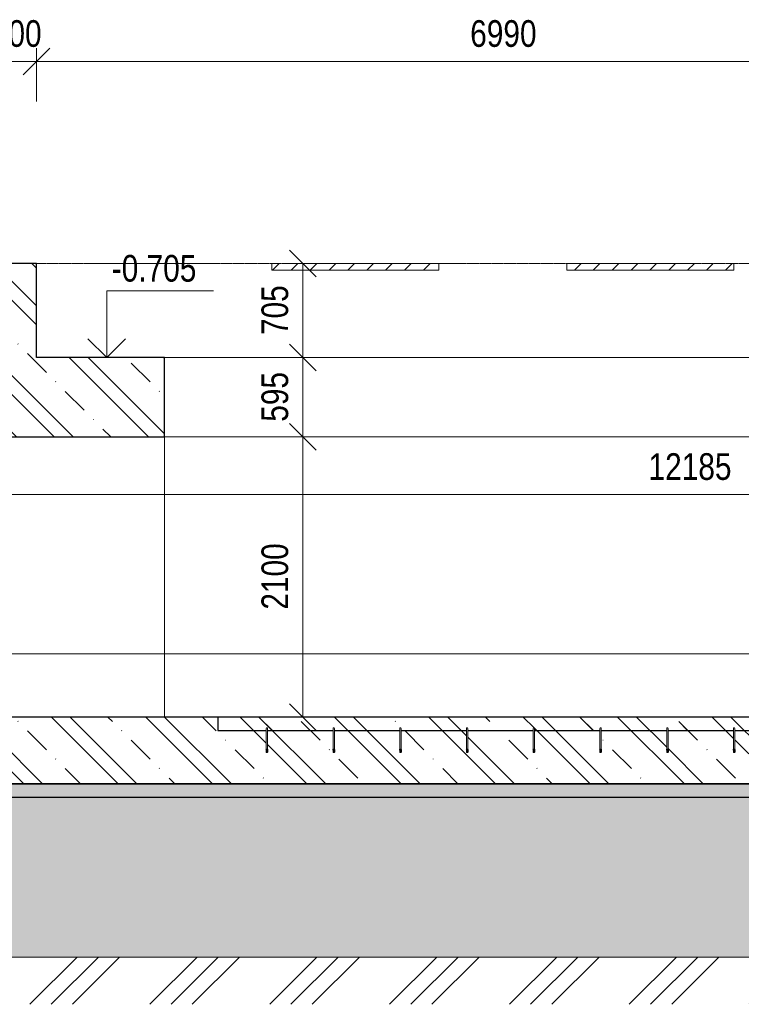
# Model space of a CAD drawing. Header units: millimetres. Extents: x 7561 to 278966, y -17625 to 5584.
# Tile 14 of 34: x 151761 to 157167, y -5554 to 1828. Entities that reach past the tile are written whole.
import ezdxf

# ---------------------------------------------------------------- set-up
doc = ezdxf.new("R2010")
doc.units = ezdxf.units.MM
for name, pattern in [('A_CARA_07', [7, 5, -2]), ('A_CARA_15', [7.6, 5, -1.3, 0, -1.3]), ('Čerchovaná 10mm', [1800, 1000, -400, 0, -400])]:
    doc.linetypes.add(name, pattern=pattern)
for name, color, linetype, lineweight in [('CA_KOTY', 3, 'Continuous', 9), ('CA_KOTY-100', 3, 'Continuous', 9), ('CA_OSY', 5, 'A_CARA_15', 9), ('CA_PODLAHA', 1, 'Continuous', 25), ('CA_PODLAHA_NEVHRA', 3, 'A_CARA_07', 9), ('CA_POHHRA18', 9, 'Continuous', 9), ('CA_POHHRA25', 7, 'Continuous', 13), ('CA_REZY', 1, 'Continuous', 25), ('CA_SRAFY', 9, 'Continuous', 25), ('CA_VYZTUZ5', 1, 'Continuous', 13), ('Konstrukční výztuhy', 7, 'Continuous', 13), ('Terénní útvar', 7, 'Continuous', 13), ('Vzor v řezu', 7, 'Continuous', 13)]:
    doc.layers.add(name, color=color, linetype=linetype, lineweight=lineweight)
doc.styles.add('Arial', font='arial.ttf', dxfattribs={"width": 0.8, "height": 200})
doc.dimstyles.new('HP_Přímá_-_2_mm_Ariel_1-100', dxfattribs={"dimscale": 304.8, "dimtxt": 204.05188, "dimasz": 0.656168, "dimexe": 0.328084, "dimexo": 0.0625, "dimgap": 0.164042, "dimtad": 1, "dimdec": 0, "dimzin": 0, "dimdsep": 46, "dimtxsty": 'Arial', "dimblk1": 'OBLIQUE', "dimblk2": 'OBLIQUE', "dimsah": 1, "dimcen": 0.09, "dimazin": 0, "dimtfac": 1, "dimtdec": 4, "dimtix": 1, "dimtmove": 0, "dimatfit": 3, "dimfxl": 0.984252, "dimfxlon": 1, "dimtvp": 1, "dimtolj": 1, "dimtzin": 0, "dimarcsym": 2})
pattern_1 = [(45, (130259.07, 3283.86), (-70.7107, 70.7107), [])]
pattern_2 = [(45, (174304.7, 3283.86), (-179.605, 179.605), []), (45, (174484.3, 3283.86), (-89.8026, 269.4077), [127, -63.5, 3.353, -60.147])]
pattern_3 = [(135, (174304.7, 3283.86), (-353.553, -353.553), []), (135, (174446.1, 3283.86), (-353.553, -353.553), []), (135, (174728.95, 3283.86), (-494.975, -212.132), [200, -100, 3.353, -96.647])]

# ---------------------------------------------------------------- blocks, each defined once
blk = doc.blocks.new('Plech10 - Plech-2056235-Řez A8')
at = {"layer": 'Konstrukční výztuhy', "lineweight": 9}
h = blk.add_hatch(dxfattribs=at)
h.set_pattern_fill('FP_59', color=8, style=0, pattern_type=2)
h.set_pattern_definition(pattern_1)
h.paths.add_polyline_path([(110855, 0), (109605, 0), (109605, -50), (110855, -50)])
h = blk.add_hatch(dxfattribs=at)
h.set_pattern_fill('FP_59', color=8, style=0, pattern_type=2)
h.set_pattern_definition(pattern_1)
h.paths.add_polyline_path([(111815, 0), (111815, -50), (113065, -50), (113065, 0)])
at = {"layer": 'Konstrukční výztuhy'}
for p, q in [((109605, 0), (109605, -50)), ((110855, -50), (109605, -50)), ((110855, 0), (110855, -50)), ((111815, -50), (111815, 0)), ((113065, -50), (111815, -50)), ((113065, -50), (113065, 0))]:
    blk.add_line(p, q, dxfattribs=at)
blk = doc.blocks.new('DIMBLOCK103-Řez A8')
at = {"layer": 'CA_KOTY-100'}
for p, q in [((153881.4, -1300), (153781.4, -1200)), ((153881.4, -1300), (153581.4, -1300)), ((153881.4, -1300), (153881.4, -3400)), ((153881.4, -1300), (153981.4, -1400)), ((153881.4, -1300), (153981.4, -1300)), ((153881.4, -3400), (153781.4, -3300)), ((153881.4, -3400), (153781.4, -3400)), ((153881.4, -3400), (153981.4, -3500)), ((153881.4, -3400), (154181.4, -3400))]:
    blk.add_line(p, q, dxfattribs=at)
at = {"layer": 'CA_KOTY-100', "color": 0, "insert": (153571.8, -2594.9), "char_height": 200, "width": 587.669, "attachment_point": 1, "rotation": 90, "line_spacing_factor": 0.941778, "style": 'Arial'}
blk.add_mtext('2100', dxfattribs=at)
blk = doc.blocks.new('_Oblique')
at = {"color": 0, "linetype": 'ByBlock', "lineweight": -2}
blk.add_line((-0.5, -0.5), (0.5, 0.5), dxfattribs=at)
blk = doc.blocks.new('DIMBLOCK105-Řez A8')
at = {"layer": 'CA_KOTY-100'}
for p, q in [((153881.4, 0), (153781.4, 100)), ((153881.4, 0), (153781.4, 0)), ((153881.4, 0), (153881.4, -705)), ((153881.4, 0), (153981.4, -100)), ((153881.4, 0), (154181.4, 0)), ((153881.4, -705), (153781.4, -605)), ((153881.4, -705), (153781.4, -705)), ((153881.4, -705), (153981.4, -805)), ((153881.4, -705), (154181.4, -705))]:
    blk.add_line(p, q, dxfattribs=at)
at = {"layer": 'CA_KOTY-100', "color": 0, "insert": (153571.8, -536.1), "char_height": 200, "width": 440.752, "attachment_point": 1, "rotation": 90, "line_spacing_factor": 0.941778, "style": 'Arial'}
blk.add_mtext('705', dxfattribs=at)
blk = doc.blocks.new('DIMBLOCK106-Řez A8')
at = {"layer": 'CA_KOTY-100'}
for p, q in [((153881.4, -705), (153781.4, -605)), ((153881.4, -705), (153781.4, -705)), ((153881.4, -705), (153881.4, -1300)), ((153881.4, -705), (153981.4, -805)), ((153881.4, -705), (154181.4, -705)), ((153881.4, -1300), (153781.4, -1200)), ((153881.4, -1300), (153781.4, -1300)), ((153881.4, -1300), (153981.4, -1400)), ((153881.4, -1300), (154181.4, -1300))]:
    blk.add_line(p, q, dxfattribs=at)
at = {"layer": 'CA_KOTY-100', "color": 0, "insert": (153571.8, -1186.1), "char_height": 200, "width": 440.752, "attachment_point": 1, "rotation": 90, "line_spacing_factor": 0.941778, "style": 'Arial'}
blk.add_mtext('595', dxfattribs=at)
blk = doc.blocks.new('DIMBLOCK112-Řez A8')
at = {"layer": 'CA_KOTY-100'}
for p, q in [((150685.7, -2926.2), (150785.7, -2826.2)), ((150685.7, -2926.2), (150685.7, -2826.2)), ((194310.7, -2926.2), (194410.7, -2826.2)), ((194310.7, -2926.2), (194310.7, -2826.2)), ((150685.7, -2926.2), (150585.7, -3026.2)), ((194310.7, -2926.2), (150685.7, -2926.2)), ((150685.7, -2926.2), (150685.7, -3226.2)), ((194310.7, -2926.2), (194210.7, -3026.2)), ((194310.7, -2926.2), (194310.7, -3226.2))]:
    blk.add_line(p, q, dxfattribs=at)
at = {"layer": 'CA_KOTY-100', "color": 0, "insert": (172192.1, -2616.5), "char_height": 200, "width": 734.587, "attachment_point": 1, "line_spacing_factor": 0.941778, "style": 'Arial'}
blk.add_mtext('43625', dxfattribs=at)
blk = doc.blocks.new('DIMBLOCK116-Řez A8')
at = {"layer": 'CA_KOTY-100'}
for p, q in [((151585.7, 1514.8), (151685.7, 1614.8)), ((151585.7, 1514.8), (151585.7, 1614.8)), ((151885.7, 1514.8), (151985.7, 1614.8)), ((151885.7, 1514.8), (151885.7, 1614.8)), ((151585.7, 1514.8), (151485.7, 1414.8)), ((151885.7, 1514.8), (151585.7, 1514.8)), ((151585.7, 1514.8), (151585.7, 1214.8)), ((151885.7, 1514.8), (151785.7, 1414.8)), ((151885.7, 1514.8), (151885.7, 1214.8))]:
    blk.add_line(p, q, dxfattribs=at)
at = {"layer": 'CA_KOTY-100', "color": 0, "insert": (151552, 1824.5), "char_height": 200, "width": 440.752, "attachment_point": 1, "line_spacing_factor": 0.941778, "style": 'Arial'}
blk.add_mtext('300', dxfattribs=at)
blk = doc.blocks.new('DIMBLOCK117-Řez A8')
at = {"layer": 'CA_KOTY-100'}
for p, q in [((151885.7, 1514.8), (151985.7, 1614.8)), ((151885.7, 1514.8), (151885.7, 1614.8)), ((158875.7, 1514.8), (158975.7, 1614.8)), ((158875.7, 1514.8), (158875.7, 1614.8)), ((151885.7, 1514.8), (151785.7, 1414.8)), ((151885.7, 1514.8), (158875.7, 1514.8)), ((151885.7, 1514.8), (151885.7, 1214.8)), ((158875.7, 1514.8), (158775.7, 1414.8)), ((158875.7, 1514.8), (158875.7, 1214.8))]:
    blk.add_line(p, q, dxfattribs=at)
at = {"layer": 'CA_KOTY-100', "color": 0, "insert": (155135.8, 1824.5), "char_height": 200, "width": 587.669, "attachment_point": 1, "line_spacing_factor": 0.941778, "style": 'Arial'}
blk.add_mtext('6990', dxfattribs=at)
blk = doc.blocks.new('DIMBLOCK125-Řez A8')
at = {"layer": 'CA_KOTY-100'}
for p, q in [((150685.7, -1731.9), (150685.7, -1431.9)), ((162870.7, -1731.9), (162870.7, -1431.9)), ((150685.7, -1731.9), (150785.7, -1631.9)), ((162870.7, -1731.9), (162970.7, -1631.9)), ((150685.7, -1731.9), (150585.7, -1831.9)), ((150685.7, -1731.9), (162870.7, -1731.9)), ((150685.7, -1731.9), (150685.7, -1831.9)), ((162870.7, -1731.9), (162770.7, -1831.9)), ((162870.7, -1731.9), (162870.7, -1831.9))]:
    blk.add_line(p, q, dxfattribs=at)
at = {"layer": 'CA_KOTY-100', "color": 0, "insert": (156472.1, -1422.2), "char_height": 200, "width": 734.587, "attachment_point": 1, "line_spacing_factor": 0.941778, "style": 'Arial'}
blk.add_mtext('12185', dxfattribs=at)
blk = doc.blocks.new('Výškové kóty - Nohoře-517394-Řez A8')
at = {"layer": 'CA_KOTY'}
for p, q in [((104417.9, -3500), (103617.9, -3500)), ((104417.9, -4000), (104417.9, -3500)), ((104417.9, -4000), (104276.5, -3858.6)), ((104417.9, -4000), (104559.3, -3858.6))]:
    blk.add_line(p, q, dxfattribs=at)

msp = doc.modelspace()

# ---------------------------------------------------------------- hatches: boundary and pattern name
at = {"layer": 'CA_POHHRA25', "lineweight": 9}
h = msp.add_hatch(dxfattribs=at)
h.set_pattern_fill('FP_58', color=256, style=0, pattern_type=2)
h.set_pattern_definition(pattern_3)
h.paths.add_polyline_path([(150385.7, -3900), (162870.7, -3900), (162870.7, -3400), (150685.7, -3400), (150685.7, 0), (150385.7, 0), (150385.7, -3652.8)])
h.paths.add_polyline_path([(154108.2, -3485), (154113.2, -3480), (154118, -3483.7), (154113.2, -3484.3)])
h.paths.add_polyline_path([(154108.2, -3666.3), (154108.2, -3485), (154118.2, -3485), (154118.2, -3666.3)])
h.paths.add_polyline_path([(160208.2, -3485), (160213.2, -3480), (160218, -3483.7), (160213.2, -3484.3)])
h.paths.add_polyline_path([(160208.2, -3666.3), (160208.2, -3485), (160218.2, -3485), (160218.2, -3666.3)])
h.paths.add_polyline_path([(153608.2, -3485), (153613.2, -3480), (153618, -3483.7), (153613.2, -3484.3)])
h.paths.add_polyline_path([(153618.2, -3666.3), (153608.2, -3666.3), (153608.2, -3485), (153618.2, -3485), (153618.2, -3664.4)])
h.paths.add_polyline_path([(154608.2, -3485), (154613.2, -3480), (154618, -3483.7), (154613.2, -3484.3)])
h.paths.add_polyline_path([(154608.2, -3666.3), (154608.2, -3485), (154618.2, -3485), (154618.2, -3666.3)])
h.paths.add_polyline_path([(159708.2, -3485), (159713.2, -3480), (159718, -3483.7), (159713.2, -3484.3)])
h.paths.add_polyline_path([(159708.2, -3666.3), (159708.2, -3485), (159718.2, -3485), (159718.2, -3666.3)])
h.paths.add_polyline_path([(159208.2, -3485), (159213.2, -3480), (159218, -3483.7), (159213.2, -3484.3)])
h.paths.add_polyline_path([(159218.2, -3666.3), (159208.2, -3666.3), (159208.2, -3485), (159218.2, -3485), (159218.2, -3664.4)])
h.paths.add_polyline_path([(158608.2, -3485), (158613.2, -3480), (158618, -3483.7), (158613.2, -3484.3)])
h.paths.add_polyline_path([(158618.2, -3666.3), (158608.2, -3666.3), (158608.2, -3485), (158618.2, -3485), (158618.2, -3664.4)])
h.paths.add_polyline_path([(157108.2, -3485), (157113.2, -3480), (157118, -3483.7), (157113.2, -3484.3)])
h.paths.add_polyline_path([(157118.2, -3666.3), (157108.2, -3666.3), (157108.2, -3485), (157118.2, -3485), (157118.2, -3664.4)])
h.paths.add_polyline_path([(156608.2, -3485), (156613.2, -3480), (156618, -3483.7), (156613.2, -3484.3)])
h.paths.add_polyline_path([(156618.2, -3666.3), (156608.2, -3666.3), (156608.2, -3485), (156618.2, -3485), (156618.2, -3664.4)])
h.paths.add_polyline_path([(156108.2, -3485), (156113.2, -3480), (156118, -3483.7), (156113.2, -3484.3)])
h.paths.add_polyline_path([(156118.2, -3666.3), (156108.2, -3666.3), (156108.2, -3485), (156118.2, -3485), (156118.2, -3664.4)])
h.paths.add_polyline_path([(161708.2, -3485), (161713.2, -3480), (161718, -3483.7), (161713.2, -3484.3)])
h.paths.add_polyline_path([(161708.2, -3666.3), (161708.2, -3485), (161718.2, -3485), (161718.2, -3666.3)])
h.paths.add_polyline_path([(162208.2, -3485), (162213.2, -3480), (162218, -3483.7), (162213.2, -3484.3)])
h.paths.add_polyline_path([(162208.2, -3666.3), (162208.2, -3485), (162218.2, -3485), (162218.2, -3666.3)])
h.paths.add_polyline_path([(160708.2, -3485), (160713.2, -3480), (160718, -3483.7), (160713.2, -3484.3)])
h.paths.add_polyline_path([(160708.2, -3666.3), (160708.2, -3485), (160718.2, -3485), (160718.2, -3666.3)])
h.paths.add_polyline_path([(162708.2, -3485), (162713.2, -3480), (162718, -3483.7), (162713.2, -3484.3)])
h.paths.add_polyline_path([(162708.2, -3666.3), (162708.2, -3485), (162718.2, -3485), (162718.2, -3666.3)])
h.paths.add_polyline_path([(161208.2, -3485), (161213.2, -3480), (161218, -3483.7), (161213.2, -3484.3)])
h.paths.add_polyline_path([(161208.2, -3666.3), (161208.2, -3485), (161218.2, -3485), (161218.2, -3666.3)])
h.paths.add_polyline_path([(155108.2, -3485), (155113.2, -3480), (155118, -3483.7), (155113.2, -3484.3)])
h.paths.add_polyline_path([(155108.2, -3666.3), (155108.2, -3485), (155118.2, -3485), (155118.2, -3666.3)])
h.paths.add_polyline_path([(157608.2, -3485), (157613.2, -3480), (157618, -3483.7), (157613.2, -3484.3)])
h.paths.add_polyline_path([(157608.2, -3666.3), (157608.2, -3485), (157618.2, -3485), (157618.2, -3666.3)])
h.paths.add_polyline_path([(158108.2, -3485), (158113.2, -3480), (158118, -3483.7), (158113.2, -3484.3)])
h.paths.add_polyline_path([(158108.2, -3666.3), (158108.2, -3485), (158118.2, -3485), (158118.2, -3666.3)])
h.paths.add_polyline_path([(155608.2, -3485), (155613.2, -3480), (155618, -3483.7), (155613.2, -3484.3)])
h.paths.add_polyline_path([(155618.2, -3666.3), (155608.2, -3666.3), (155608.2, -3485), (155618.2, -3485), (155618.2, -3664.4)])
h.paths.add_polyline_path([(151585.7, -1300), (152845.7, -1300), (152845.7, -705), (151885.7, -705), (151885.7, 0), (151585.7, 0), (151585.7, -1276.4)])
h.paths.add_polyline_path([(158875.7, -500), (162870.7, -500), (162870.7, 0), (158875.7, 0)])
h = msp.add_hatch(dxfattribs=at)
h.set_pattern_fill('FP_58', color=256, style=0, pattern_type=2)
h.set_pattern_definition(pattern_3)
h.paths.add_polyline_path([(160208.2, -3485), (160213.2, -3480), (160218, -3483.7), (160213.2, -3484.3)])
h.paths.add_polyline_path([(160708.2, -3485), (160713.2, -3480), (160718, -3483.7), (160713.2, -3484.3)])
h.paths.add_polyline_path([(161208.2, -3485), (161213.2, -3480), (161218, -3483.7), (161213.2, -3484.3)])
h.paths.add_polyline_path([(161708.2, -3485), (161713.2, -3480), (161718, -3483.7), (161713.2, -3484.3)])
h.paths.add_polyline_path([(162208.2, -3485), (162213.2, -3480), (162218, -3483.7), (162213.2, -3484.3)])
h.paths.add_polyline_path([(162708.2, -3485), (162713.2, -3480), (162718, -3483.7), (162713.2, -3484.3)])
h.paths.add_polyline_path([(153608.2, -3485), (153613.2, -3480), (153618, -3483.7), (153613.2, -3484.3)])
h.paths.add_polyline_path([(154108.2, -3485), (154113.2, -3480), (154118, -3483.7), (154113.2, -3484.3)])
h.paths.add_polyline_path([(154608.2, -3485), (154613.2, -3480), (154618, -3483.7), (154613.2, -3484.3)])
h.paths.add_polyline_path([(155108.2, -3485), (155113.2, -3480), (155118, -3483.7), (155113.2, -3484.3)])
h.paths.add_polyline_path([(155608.2, -3485), (155613.2, -3480), (155618, -3483.7), (155613.2, -3484.3)])
h.paths.add_polyline_path([(156108.2, -3485), (156113.2, -3480), (156118, -3483.7), (156113.2, -3484.3)])
h.paths.add_polyline_path([(156608.2, -3485), (156613.2, -3480), (156618, -3483.7), (156613.2, -3484.3)])
h.paths.add_polyline_path([(157108.2, -3485), (157113.2, -3480), (157118, -3483.7), (157113.2, -3484.3)])
h.paths.add_polyline_path([(157608.2, -3485), (157613.2, -3480), (157618, -3483.7), (157613.2, -3484.3)])
h.paths.add_polyline_path([(158108.2, -3485), (158113.2, -3480), (158118, -3483.7), (158113.2, -3484.3)])
h.paths.add_polyline_path([(158608.2, -3485), (158613.2, -3480), (158618, -3483.7), (158613.2, -3484.3)])
h.paths.add_polyline_path([(159208.2, -3485), (159213.2, -3480), (159218, -3483.7), (159213.2, -3484.3)])
h.paths.add_polyline_path([(159708.2, -3485), (159713.2, -3480), (159718, -3483.7), (159713.2, -3484.3)])
h.paths.add_polyline_path([(159718.2, -3500), (160208.2, -3500), (160208.2, -3485), (160218.2, -3485), (160218.2, -3500), (160708.2, -3500), (160708.2, -3485), (160718.2, -3485), (160718.2, -3500), (161208.2, -3500), (161208.2, -3485), (161218.2, -3485), (161218.2, -3500), (161708.2, -3500), (161708.2, -3485), (161718.2, -3485), (161718.2, -3500), (162208.2, -3500), (162208.2, -3485), (162218.2, -3485), (162218.2, -3500), (162708.2, -3500), (162708.2, -3485), (162718.2, -3485), (162718.2, -3500), (162880.7, -3500), (162880.7, -3400), (153245.7, -3400), (153245.7, -3500), (153608.2, -3500), (153608.2, -3485), (153618.2, -3485), (153618.2, -3500), (154108.2, -3500), (154108.2, -3485), (154118.2, -3485), (154118.2, -3500), (154608.2, -3500), (154608.2, -3485), (154618.2, -3485), (154618.2, -3500), (155108.2, -3500), (155108.2, -3485), (155118.2, -3485), (155118.2, -3500), (155608.2, -3500), (155608.2, -3485), (155618.2, -3485), (155618.2, -3500), (156108.2, -3500), (156108.2, -3485), (156118.2, -3485), (156118.2, -3500), (156608.2, -3500), (156608.2, -3485), (156618.2, -3485), (156618.2, -3500), (157108.2, -3500), (157108.2, -3485), (157118.2, -3485), (157118.2, -3500), (157608.2, -3500), (157608.2, -3485), (157618.2, -3485), (157618.2, -3500), (158108.2, -3500), (158108.2, -3485), (158118.2, -3485), (158118.2, -3500), (158608.2, -3500), (158608.2, -3485), (158618.2, -3485), (158618.2, -3500), (159208.2, -3500), (159208.2, -3485), (159218.2, -3485), (159218.2, -3500), (159708.2, -3500), (159708.2, -3485), (159718.2, -3485), (159718.2, -3497.8)])
at = {"layer": 'CA_SRAFY', "lineweight": 9}
h = msp.add_hatch(dxfattribs=at)
h.set_pattern_fill('FP_60', color=256, style=0, pattern_type=2)
h.set_pattern_definition(pattern_2)
h.paths.add_polyline_path([(191991, -4000), (194910.7, -4000), (194910.7, -3900), (150285.7, -3900), (150285.7, -4000), (185897.3, -4000)])
h = msp.add_hatch(dxfattribs=at)
h.set_pattern_fill('FP_60', color=256, style=0, pattern_type=2)
h.set_pattern_definition(pattern_2)
h.paths.add_polyline_path([(191991, -4000), (194910.7, -4000), (194910.7, -3900), (150285.7, -3900), (150285.7, -4000), (185897.3, -4000)])
at = {"layer": 'CA_VYZTUZ5', "lineweight": 25}
for points in [[(153613.2, -3639.2), (153608.2, -3644.2), (153613.2, -3649.2), (153618.2, -3644.2), (153618.2, -3644.2)], [(154113.2, -3639.2), (154108.2, -3644.2), (154113.2, -3649.2), (154118.2, -3644.2), (154118.2, -3644.2)], [(154613.2, -3639.2), (154608.2, -3644.2), (154613.2, -3649.2), (154618.2, -3644.2), (154618.2, -3644.2)], [(155113.2, -3639.2), (155108.2, -3644.2), (155113.2, -3649.2), (155118.2, -3644.2), (155118.2, -3644.2)], [(155613.2, -3639.2), (155608.2, -3644.2), (155613.2, -3649.2), (155618.2, -3644.2), (155618.2, -3644.2)], [(156113.2, -3639.2), (156108.2, -3644.2), (156113.2, -3649.2), (156118.2, -3644.2), (156118.2, -3644.2)], [(156613.2, -3639.2), (156608.2, -3644.2), (156613.2, -3649.2), (156618.2, -3644.2), (156618.2, -3644.2)], [(157113.2, -3639.2), (157108.2, -3644.2), (157113.2, -3649.2), (157118.2, -3644.2), (157118.2, -3644.2)]]:
    msp.add_hatch(color=256, dxfattribs=at).paths.add_polyline_path(points)
h = msp.add_hatch(color=256, dxfattribs=at)
edge = h.paths.add_edge_path()
edge.add_arc((153613.2, -3644.2), 5, 0, 360)
h = msp.add_hatch(color=256, dxfattribs=at)
edge = h.paths.add_edge_path()
edge.add_arc((154113.2, -3644.2), 5, 0, 360)
h = msp.add_hatch(color=256, dxfattribs=at)
edge = h.paths.add_edge_path()
edge.add_arc((154613.2, -3644.2), 5, 0, 360)
h = msp.add_hatch(color=256, dxfattribs=at)
edge = h.paths.add_edge_path()
edge.add_arc((155113.2, -3644.2), 5, 0, 360)
h = msp.add_hatch(color=256, dxfattribs=at)
edge = h.paths.add_edge_path()
edge.add_arc((155613.2, -3644.2), 5, 0, 360)
h = msp.add_hatch(color=256, dxfattribs=at)
edge = h.paths.add_edge_path()
edge.add_arc((156113.2, -3644.2), 5, 0, 360)
h = msp.add_hatch(color=256, dxfattribs=at)
edge = h.paths.add_edge_path()
edge.add_arc((156613.2, -3644.2), 5, 0, 360)
h = msp.add_hatch(color=256, dxfattribs=at)
edge = h.paths.add_edge_path()
edge.add_arc((157113.2, -3644.2), 5, 0, 360)
at = {"layer": 'Terénní útvar', "lineweight": 9}
h = msp.add_hatch(dxfattribs=at)
h.set_pattern_fill('FP_55', color=250, style=0, pattern_type=2)
h.set_pattern_definition([(50, (174304.7, 3283.86), (728.737, -63.756), [76.2, -838.2]), (355, (174304.7, 3283.86), (-140.972, 764.228), [60.96, -670.56]), (100.451, (174365.4, 3278.55), (587.77, 700.467), [64.76, -712.36]), (46.184, (174304.7, 3487.1), (1084.316, -168.17), [114.3, -1257.3]), (96.636, (174395, 3473), (949.61, 989.71), [97.14, -1068.54]), (351.184, (174304.7, 3487.1), (949.62, 989.7), [91.44, -1005.84]), (21, (174406.3, 3436.26), (606.458, -409.06), [76.2, -838.2]), (326, (174406.3, 3436.26), (247.208, 736.753), [60.96, -670.56]), (71.451, (174456.8, 3402.2), (853.668, 327.685), [64.76, -712.36]), (37.5, (174304.7, 3283.86), (12.3547, 338.22), [33.528, -628.904, 33.528, -647.192, -673.1]), (37.5, (174304.7, 3283.86), (12.3547, 338.22), [-1343.152, 33.528, -639.572]), (7.5, (174304.7, 3283.86), (267.279, 400.722), [33.528, -354.584, 33.528, -613.664, -256.54]), (7.5, (174304.7, 3283.86), (267.279, 400.722), [-1035.304, 33.528, -223.012]), (327.5, (174078.12, 3283.86), (542.3633, -22.9153), [33.528, -220.472, 33.528, -1810.512]), (327.5, (174078.12, 3283.86), (542.3633, -22.9153), [-287.528, -758.952, 33.528, -1018.032]), (317.5, (173976.5, 3283.86), (592.517, 101.707), [33.528, -296.672, 33.528, -492.76, -746.76]), (317.5, (173976.5, 3283.86), (592.517, 101.707), [-856.488, 33.528, -713.232])])
h.paths.add_polyline_path([(155429.1, -5200), (195120.7, -5200), (197349.2, -1300), (194810.7, -1300), (194810.7, -4000), (150385.7, -4000), (150385.7, -1300), (149335.4, -1300), (149335.4, -3922.1), (150065.7, -5200), (152382.3, -5200)])
at = {"layer": 'Vzor v řezu', "lineweight": 9}
h = msp.add_hatch(dxfattribs=at)
h.set_pattern_fill('FP_57', color=250, style=0, pattern_type=2)
h.set_pattern_definition([(45, (174304.7, 3283.86), (-449.013, 449.013), []), (45, (174463.44, 3283.86), (0, 898.026), []), (45, (174145.94, 3283.86), (0, 898.026), [])])
h.paths.add_polyline_path([(170663.2, -5553.9), (198084.6, -5553.9), (198084.6, -1300), (197349.2, -1300), (195120.7, -5200), (150065.7, -5200), (149335.4, -3922.1), (149335.4, -5553.9), (167616.4, -5553.9)])

# ---------------------------------------------------------------- linework, layer by layer
at = {"layer": 'CA_KOTY'}
for p, q in [((152143.4, -705), (152531.5, -705)), ((152531.5, -705), (152412.7, -705))]:
    msp.add_line(p, q, dxfattribs=at)
at = {"layer": 'CA_OSY', "linetype": 'Čerchovaná 10mm'}
for p, q in [((148658, 0), (198989.7, 0)), ((148658, -3400), (198989.7, -3400))]:
    msp.add_line(p, q, dxfattribs=at)
at = {"layer": 'CA_OSY'}
msp.add_line((151885.7, 0), (158875.7, 0), dxfattribs=at)
at = {"layer": 'CA_PODLAHA'}
for p, q in [((194910.7, -3900), (150285.7, -3900)), ((150285.7, -4000), (194910.7, -4000))]:
    msp.add_line(p, q, dxfattribs=at)
at = {"layer": 'CA_PODLAHA_NEVHRA'}
msp.add_line((159450.7, -1300), (152845.7, -1300), dxfattribs=at)
at = {"layer": 'CA_POHHRA18'}
for p, q in [((153245.7, -3400), (185985.7, -3400)), ((153245.7, -3475), (153245.7, -3400))]:
    msp.add_line(p, q, dxfattribs=at)
at = {"layer": 'CA_POHHRA25'}
for p, q in [((152845.7, -705), (158875.7, -705)), ((152845.7, -1300), (152845.7, -3400))]:
    msp.add_line(p, q, dxfattribs=at)
at = {"layer": 'CA_REZY'}
for p, q in [((151885.7, 0), (151585.7, 0)), ((151885.7, -705), (151885.7, 0)), ((152845.7, -705), (151885.7, -705)), ((152845.7, -1300), (152845.7, -705)), ((151585.7, -1300), (152845.7, -1300)), ((162870.7, -3400), (150685.7, -3400)), ((162880.7, -3400), (153245.7, -3400)), ((153245.7, -3400), (153245.7, -3500)), ((153245.7, -3500), (153608.2, -3500)), ((153618.2, -3500), (154108.2, -3500)), ((154118.2, -3500), (154608.2, -3500)), ((154618.2, -3500), (155108.2, -3500)), ((155118.2, -3500), (155608.2, -3500)), ((155618.2, -3500), (156108.2, -3500)), ((156118.2, -3500), (156608.2, -3500)), ((156618.2, -3500), (157108.2, -3500)), ((157118.2, -3500), (157608.2, -3500)), ((150385.7, -3900), (162870.7, -3900))]:
    msp.add_line(p, q, dxfattribs=at)
at = {"layer": 'CA_VYZTUZ5'}
for p, q in [((153608.2, -3485), (153608.2, -3505.2)), ((153608.2, -3644.2), (153608.2, -3505.2)), ((153618.2, -3485), (153618.2, -3505.2)), ((153618.2, -3644.2), (153618.2, -3505.2)), ((154108.2, -3485), (154108.2, -3505.2)), ((154108.2, -3644.2), (154108.2, -3505.2)), ((154118.2, -3485), (154118.2, -3505.2)), ((154118.2, -3644.2), (154118.2, -3505.2)), ((154608.2, -3485), (154608.2, -3505.2)), ((154608.2, -3644.2), (154608.2, -3505.2)), ((154618.2, -3485), (154618.2, -3505.2)), ((154618.2, -3644.2), (154618.2, -3505.2)), ((155108.2, -3485), (155108.2, -3505.2)), ((155108.2, -3644.2), (155108.2, -3505.2)), ((155118.2, -3485), (155118.2, -3505.2)), ((155118.2, -3644.2), (155118.2, -3505.2)), ((155608.2, -3485), (155608.2, -3505.2)), ((155608.2, -3644.2), (155608.2, -3505.2)), ((155618.2, -3485), (155618.2, -3505.2)), ((155618.2, -3644.2), (155618.2, -3505.2)), ((156108.2, -3485), (156108.2, -3505.2)), ((156108.2, -3644.2), (156108.2, -3505.2)), ((156118.2, -3485), (156118.2, -3505.2)), ((156118.2, -3644.2), (156118.2, -3505.2)), ((156608.2, -3485), (156608.2, -3505.2)), ((156608.2, -3644.2), (156608.2, -3505.2)), ((156618.2, -3485), (156618.2, -3505.2)), ((156618.2, -3644.2), (156618.2, -3505.2)), ((157108.2, -3485), (157108.2, -3505.2)), ((157108.2, -3644.2), (157108.2, -3505.2)), ((157118.2, -3485), (157118.2, -3505.2)), ((157118.2, -3644.2), (157118.2, -3505.2)), ((153608.2, -3666.3), (153608.2, -3664.4)), ((153618.2, -3666.3), (153608.2, -3666.3)), ((153618.2, -3666.3), (153618.2, -3664.4)), ((154108.2, -3666.3), (154108.2, -3664.4)), ((154118.2, -3666.3), (154108.2, -3666.3)), ((154118.2, -3666.3), (154118.2, -3664.4)), ((154608.2, -3666.3), (154608.2, -3664.4)), ((154618.2, -3666.3), (154608.2, -3666.3)), ((154618.2, -3666.3), (154618.2, -3664.4)), ((155108.2, -3666.3), (155108.2, -3664.4)), ((155118.2, -3666.3), (155108.2, -3666.3)), ((155118.2, -3666.3), (155118.2, -3664.4)), ((155608.2, -3666.3), (155608.2, -3664.4)), ((155618.2, -3666.3), (155608.2, -3666.3)), ((155618.2, -3666.3), (155618.2, -3664.4)), ((156108.2, -3666.3), (156108.2, -3664.4)), ((156118.2, -3666.3), (156108.2, -3666.3)), ((156118.2, -3666.3), (156118.2, -3664.4)), ((156608.2, -3666.3), (156608.2, -3664.4)), ((156618.2, -3666.3), (156608.2, -3666.3)), ((156618.2, -3666.3), (156618.2, -3664.4)), ((157108.2, -3666.3), (157108.2, -3664.4)), ((157118.2, -3666.3), (157108.2, -3666.3)), ((157118.2, -3666.3), (157118.2, -3664.4))]:
    msp.add_line(p, q, dxfattribs=at)
at = {"layer": 'CA_VYZTUZ5', "lineweight": 25}
for p, q in [((153613.2, -3639.2), (153608.2, -3644.2)), ((153608.2, -3644.2), (153608.2, -3664.4)), ((153608.2, -3644.2), (153613.2, -3649.2)), ((153608.2, -3664.4), (153618.2, -3664.4)), ((153618.2, -3644.2), (153613.2, -3639.2)), ((153613.2, -3649.2), (153618.2, -3644.2)), ((153618.2, -3644.2), (153618.2, -3664.4)), ((154113.2, -3639.2), (154108.2, -3644.2)), ((154108.2, -3644.2), (154108.2, -3664.4)), ((154108.2, -3644.2), (154113.2, -3649.2)), ((154108.2, -3664.4), (154118.2, -3664.4)), ((154118.2, -3644.2), (154113.2, -3639.2)), ((154113.2, -3649.2), (154118.2, -3644.2)), ((154118.2, -3644.2), (154118.2, -3664.4)), ((154613.2, -3639.2), (154608.2, -3644.2)), ((154608.2, -3644.2), (154608.2, -3664.4)), ((154608.2, -3644.2), (154613.2, -3649.2)), ((154608.2, -3664.4), (154618.2, -3664.4)), ((154618.2, -3644.2), (154613.2, -3639.2)), ((154613.2, -3649.2), (154618.2, -3644.2)), ((154618.2, -3644.2), (154618.2, -3664.4)), ((155113.2, -3639.2), (155108.2, -3644.2)), ((155108.2, -3644.2), (155108.2, -3664.4)), ((155108.2, -3644.2), (155113.2, -3649.2)), ((155108.2, -3664.4), (155118.2, -3664.4)), ((155118.2, -3644.2), (155113.2, -3639.2)), ((155113.2, -3649.2), (155118.2, -3644.2)), ((155118.2, -3644.2), (155118.2, -3664.4)), ((155613.2, -3639.2), (155608.2, -3644.2)), ((155608.2, -3644.2), (155608.2, -3664.4)), ((155608.2, -3644.2), (155613.2, -3649.2)), ((155608.2, -3664.4), (155618.2, -3664.4)), ((155618.2, -3644.2), (155613.2, -3639.2)), ((155613.2, -3649.2), (155618.2, -3644.2)), ((155618.2, -3644.2), (155618.2, -3664.4)), ((156113.2, -3639.2), (156108.2, -3644.2)), ((156108.2, -3644.2), (156108.2, -3664.4)), ((156108.2, -3644.2), (156113.2, -3649.2)), ((156108.2, -3664.4), (156118.2, -3664.4)), ((156118.2, -3644.2), (156113.2, -3639.2)), ((156113.2, -3649.2), (156118.2, -3644.2)), ((156118.2, -3644.2), (156118.2, -3664.4)), ((156613.2, -3639.2), (156608.2, -3644.2)), ((156608.2, -3644.2), (156608.2, -3664.4)), ((156608.2, -3644.2), (156613.2, -3649.2)), ((156608.2, -3664.4), (156618.2, -3664.4)), ((156618.2, -3644.2), (156613.2, -3639.2)), ((156613.2, -3649.2), (156618.2, -3644.2)), ((156618.2, -3644.2), (156618.2, -3664.4)), ((157113.2, -3639.2), (157108.2, -3644.2)), ((157108.2, -3644.2), (157108.2, -3664.4)), ((157108.2, -3644.2), (157113.2, -3649.2)), ((157108.2, -3664.4), (157118.2, -3664.4)), ((157118.2, -3644.2), (157113.2, -3639.2)), ((157113.2, -3649.2), (157118.2, -3644.2)), ((157118.2, -3644.2), (157118.2, -3664.4))]:
    msp.add_line(p, q, dxfattribs=at)
for centre in [(153613.2, -3644.2), (154113.2, -3644.2), (154613.2, -3644.2), (155113.2, -3644.2), (155613.2, -3644.2), (156113.2, -3644.2), (156613.2, -3644.2), (157113.2, -3644.2)]:
    msp.add_circle(centre, 5, dxfattribs=at)
at = {"layer": 'CA_VYZTUZ5'}
for centre, start, end in [((153613.2, -3485), 360, 180), ((153613.2, -3485), 105, 180), ((153613.2, -3485), 360, 90), ((154113.2, -3485), 360, 180), ((154113.2, -3485), 105, 180), ((154113.2, -3485), 360, 90), ((154613.2, -3485), 360, 180), ((154613.2, -3485), 105, 180), ((154613.2, -3485), 360, 90), ((155113.2, -3485), 360, 180), ((155113.2, -3485), 105, 180), ((155113.2, -3485), 360, 90), ((155613.2, -3485), 360, 180), ((155613.2, -3485), 105, 180), ((155613.2, -3485), 360, 90), ((156113.2, -3485), 360, 180), ((156113.2, -3485), 105, 180), ((156113.2, -3485), 360, 90), ((156613.2, -3485), 360, 180), ((156613.2, -3485), 105, 180), ((156613.2, -3485), 360, 90), ((157113.2, -3485), 360, 180), ((157113.2, -3485), 105, 180), ((157113.2, -3485), 360, 90)]:
    msp.add_arc(centre, 5, start, end, dxfattribs=at)
at = {"layer": 'Terénní útvar'}
for p, q in [((194810.7, -4000), (150385.7, -4000)), ((195120.7, -5200), (150065.7, -5200)), ((150065.7, -5200), (195120.7, -5200))]:
    msp.add_line(p, q, dxfattribs=at)

# ---------------------------------------------------------------- block references
at = {"layer": 'CA_KOTY', "extrusion": (0, 0, -1)}
msp.add_blockref('Výškové kóty - Nohoře-517394-Řez A8', (-256830.6, 3295), dxfattribs=at)
at = {"layer": 'Konstrukční výztuhy'}
msp.add_blockref('Plech10 - Plech-2056235-Řez A8', (44045.6, 0), dxfattribs=at)

# ---------------------------------------------------------------- texts
at = {"layer": 'CA_KOTY', "insert": (152450.5, 64.1), "char_height": 200, "width": 749.247, "attachment_point": 1, "line_spacing_factor": 0.941778, "style": 'Arial'}
msp.add_mtext('-0.705', dxfattribs=at)

# ---------------------------------------------------------------- dimensions: what is measured, and where the dimension line sits
at = {"layer": 'CA_KOTY'}
for base, p1, p2, override, picture, middle in [((151585.7, 1514.8), (151885.7, 1214.8), (151585.7, 1214.8), {"dimpost": '<>', "dimfxl": 300}, 'DIMBLOCK116-Řez A8', (151735.7, 1667)), ((158875.7, 1514.8), (151885.7, 1214.8), (158875.7, 1214.8), {"dimpost": '<>', "dimfxl": 6989.999996}, 'DIMBLOCK117-Řez A8', (155380.7, 1667)), ((162870.7, -1731.9), (150685.7, -1431.9), (162870.7, -1431.9), {"dimpost": '<>', "dimfxl": 12185.000029}, 'DIMBLOCK125-Řez A8', (156778.2, -1579.8)), ((150685.7, -2926.2), (194310.7, -3226.2), (150685.7, -3226.2), {"dimpost": '<>', "dimfxl": 43625}, 'DIMBLOCK112-Řez A8', (172498.2, -2774))]:
    dim = msp.add_linear_dim(base=base, p1=p1, p2=p2, dimstyle='HP_Přímá_-_2_mm_Ariel_1-100', override=override, dxfattribs=at)
    dim.commit()
    dim.dimension.update_dxf_attribs({"geometry": picture, "text_midpoint": middle})
for base, p1, p2, override, picture, middle in [((153881.4, -705), (154181.4, 0), (154181.4, -705), {"dimpost": '<>', "dimfxl": 705}, 'DIMBLOCK105-Řez A8', (153729.3, -352.5)), ((153881.4, -1300), (154181.4, -705), (154181.4, -1300), {"dimpost": '<>', "dimfxl": 595}, 'DIMBLOCK106-Řez A8', (153729.3, -1002.5)), ((153881.4, -3400), (153581.4, -1300), (154181.4, -3400), {"dimpost": '<>', "dimfxl": 2184.032967}, 'DIMBLOCK103-Řez A8', (153729.3, -2350))]:
    dim = msp.add_linear_dim(base=base, p1=p1, p2=p2, angle=90, dimstyle='HP_Přímá_-_2_mm_Ariel_1-100', override=override, dxfattribs=at)
    dim.commit()
    dim.dimension.update_dxf_attribs({"geometry": picture, "text_midpoint": middle})

doc.saveas('drawing.dxf')
